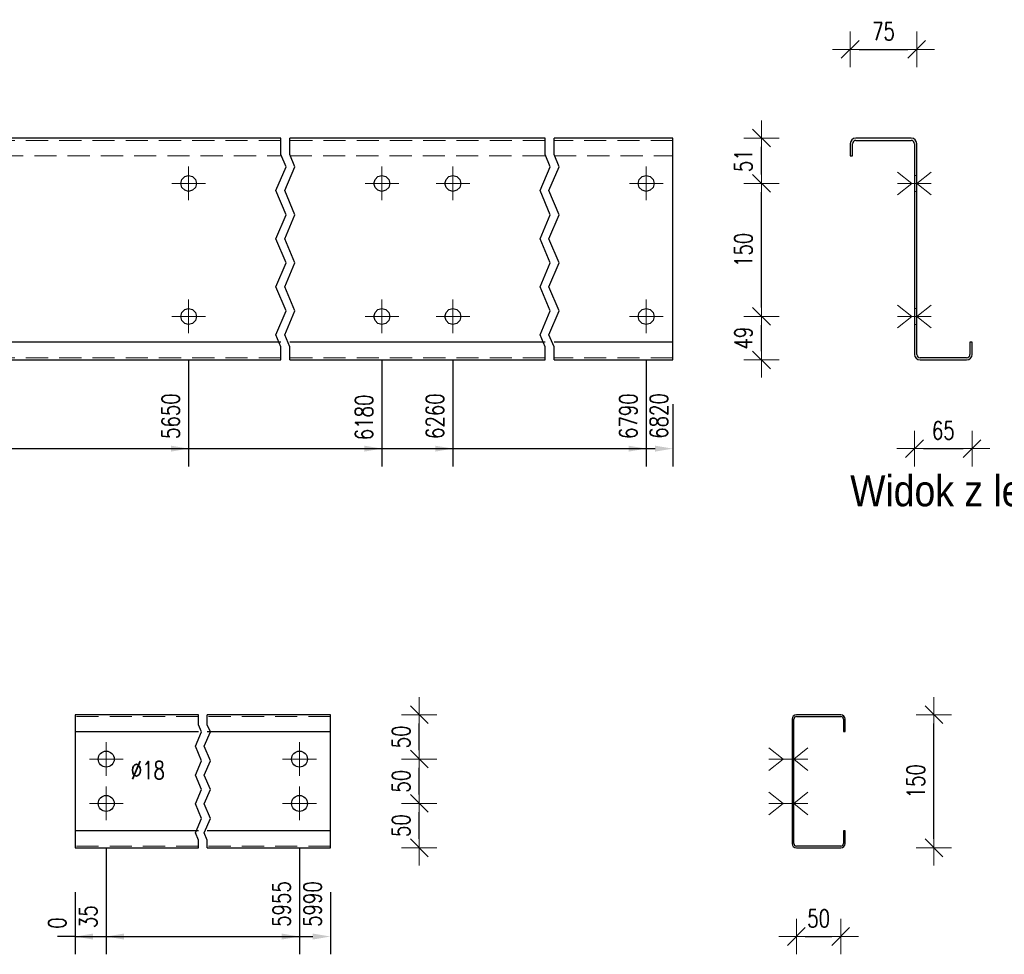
# Model space of a CAD drawing. Header units: millimetres. Extents: x -136 to 717, y 10101 to 10771.
# Tile 31 of 39: x 440 to 551, y 10310 to 10415. Entities that reach past the tile are written whole.
import ezdxf

# ---------------------------------------------------------------- set-up
doc = ezdxf.new("R2010")
doc.units = ezdxf.units.MM
doc.header["$LTSCALE"] = 10
doc.linetypes.add('HIDDEN', pattern=[0.375, 0.25, -0.125])
doc.linetypes.add('MITTE', pattern=[2, 1.25, -0.25, 0.25, -0.25])
doc.layers.get('Defpoints').update_dxf_attribs({"color": 1})
for name, color, linetype, lineweight in [('PS_Bolt', 4, 'Continuous', 13), ('PS_DIM', 4, 'Continuous', 13), ('PS_Hidden', 2, 'HIDDEN', 9), ('PS_Mid', 5, 'MITTE', 15), ('PS_Shape', 161, 'Continuous', 30), ('PS_SOLID', 7, 'Continuous', 30), ('PS_TEXT', 3, 'Continuous', 18)]:
    doc.layers.add(name, color=color, linetype=linetype, lineweight=lineweight)
doc.styles.add('gil', font='txt', dxfattribs={"width": 0.9})
doc.styles.add('simplex', font='simplex.shx', dxfattribs={"width": 0.75})
doc.dimstyles.new('1_10_GŁ_DS1-LS10', dxfattribs={"dimtxt": 2, "dimasz": 2, "dimexe": 2, "dimexo": 5, "dimgap": 1, "dimtad": 1, "dimjust": 4, "dimdec": 0, "dimlfac": 10, "dimtxsty": 'simplex', "dimblk1": 'NONE', "dimsah": 1, "dimcen": 2, "dimclrd": 256, "dimclre": 256, "dimclrt": 3, "dimadec": 1, "dimazin": 0, "dimtfac": 1, "dimtdec": 0, "dimtmove": 2, "dimatfit": 3, "dimfxl": 1, "dimarcsym": 0})
doc.dimstyles.new('1_10_PRZ_DS1-LS10', dxfattribs={"dimtxt": 2, "dimasz": 1, "dimexe": 2, "dimexo": 5, "dimgap": 1, "dimtad": 1, "dimdec": 0, "dimlfac": 10, "dimtxsty": 'simplex', "dimblk": 'dimznak', "dimcen": 2, "dimse1": 1, "dimse2": 1, "dimclrt": 3, "dimadec": 1, "dimazin": 0, "dimtfac": 1, "dimtdec": 0, "dimtix": 1, "dimtmove": 2, "dimatfit": 3, "dimldrblk": 'dim-grot', "dimfxl": 1, "dimarcsym": 0})

# ---------------------------------------------------------------- blocks, each defined once
blk = doc.blocks.new('*D265')
at = {"layer": 'Defpoints', "color": 0, "transparency": 16777216}
for p in [(459.16, 10381.67), (280.36, 10376.77), (459.16, 10366.77)]:
    blk.add_point(p, dxfattribs=at)
at = {"layer": 'PS_DIM', "lineweight": -2, "transparency": 16777216}
for p, q in [((459.16, 10376.67), (459.16, 10364.77)), ((280.36, 10371.77), (280.36, 10364.77)), ((280.36, 10366.77), (457.16, 10366.77))]:
    blk.add_line(p, q, dxfattribs=at)
at = {"layer": 'PS_DIM', "transparency": 16777216}
blk.add_solid([(457.16, 10367.1), (457.16, 10366.43), (459.16, 10366.77)], dxfattribs=at)
at = {"layer": 'PS_DIM', "color": 3, "transparency": 16777216, "insert": (457.14, 10370.43), "char_height": 2, "attachment_point": 5, "rotation": 90, "style": 'simplex'}
blk.add_mtext('5650', dxfattribs=at)
blk = doc.blocks.new('_None')
blk = doc.blocks.new('*D266')
at = {"layer": 'Defpoints', "color": 0, "transparency": 16777216}
for p in [(480.96, 10381.67), (280.36, 10376.77), (480.96, 10366.77)]:
    blk.add_point(p, dxfattribs=at)
at = {"layer": 'PS_DIM', "lineweight": -2, "transparency": 16777216}
for p, q in [((480.96, 10376.67), (480.96, 10364.77)), ((280.36, 10371.77), (280.36, 10364.77)), ((280.36, 10366.77), (478.96, 10366.77))]:
    blk.add_line(p, q, dxfattribs=at)
at = {"layer": 'PS_DIM', "transparency": 16777216}
blk.add_solid([(478.96, 10367.1), (478.96, 10366.43), (480.96, 10366.77)], dxfattribs=at)
at = {"layer": 'PS_DIM', "color": 3, "transparency": 16777216, "insert": (478.94, 10370.29), "char_height": 2, "attachment_point": 5, "rotation": 90, "style": 'simplex'}
blk.add_mtext('6180', dxfattribs=at)
blk = doc.blocks.new('*D267')
at = {"layer": 'Defpoints', "color": 0, "transparency": 16777216}
for p in [(488.96, 10381.67), (280.36, 10376.77), (488.96, 10366.77)]:
    blk.add_point(p, dxfattribs=at)
at = {"layer": 'PS_DIM', "lineweight": -2, "transparency": 16777216}
for p, q in [((488.96, 10376.67), (488.96, 10364.77)), ((280.36, 10371.77), (280.36, 10364.77)), ((280.36, 10366.77), (486.96, 10366.77))]:
    blk.add_line(p, q, dxfattribs=at)
at = {"layer": 'PS_DIM', "transparency": 16777216}
blk.add_solid([(486.96, 10367.1), (486.96, 10366.43), (488.96, 10366.77)], dxfattribs=at)
at = {"layer": 'PS_DIM', "color": 3, "transparency": 16777216, "insert": (486.94, 10370.43), "char_height": 2, "attachment_point": 5, "rotation": 90, "style": 'simplex'}
blk.add_mtext('6260', dxfattribs=at)
blk = doc.blocks.new('*D268')
at = {"layer": 'Defpoints', "color": 0, "transparency": 16777216}
for p in [(510.76, 10381.67), (280.36, 10376.77), (510.76, 10366.77)]:
    blk.add_point(p, dxfattribs=at)
at = {"layer": 'PS_DIM', "lineweight": -2, "transparency": 16777216}
for p, q in [((510.76, 10376.67), (510.76, 10364.77)), ((280.36, 10371.77), (280.36, 10364.77)), ((280.36, 10366.77), (508.76, 10366.77))]:
    blk.add_line(p, q, dxfattribs=at)
at = {"layer": 'PS_DIM', "transparency": 16777216}
blk.add_solid([(508.76, 10367.1), (508.76, 10366.43), (510.76, 10366.77)], dxfattribs=at)
at = {"layer": 'PS_DIM', "color": 3, "transparency": 16777216, "insert": (508.74, 10370.43), "char_height": 2, "attachment_point": 5, "rotation": 90, "style": 'simplex'}
blk.add_mtext('6790', dxfattribs=at)
blk = doc.blocks.new('*D269')
at = {"layer": 'Defpoints', "color": 0, "transparency": 16777216}
for p in [(280.36, 10376.77), (513.76, 10376.77), (513.76, 10366.77)]:
    blk.add_point(p, dxfattribs=at)
at = {"layer": 'PS_DIM', "lineweight": -2, "transparency": 16777216}
for p, q in [((280.36, 10371.77), (280.36, 10364.77)), ((513.76, 10371.77), (513.76, 10364.77)), ((280.36, 10366.77), (511.76, 10366.77))]:
    blk.add_line(p, q, dxfattribs=at)
at = {"layer": 'PS_DIM', "transparency": 16777216}
blk.add_solid([(511.76, 10367.1), (511.76, 10366.43), (513.76, 10366.77)], dxfattribs=at)
at = {"layer": 'PS_DIM', "color": 3, "transparency": 16777216, "insert": (512.19, 10370.45), "char_height": 2, "attachment_point": 5, "rotation": 90, "style": 'simplex'}
blk.add_mtext('6820', dxfattribs=at)
blk = doc.blocks.new('dimznak')
at = {"color": 0}
for points in [[(0, 2), (0, -2)], [(-2, 0), (2, 0)]]:
    blk.add_lwpolyline(points, dxfattribs=at)
at = {"color": 2}
blk.add_lwpolyline([(1, 1), (-1, -1)], dxfattribs=at)
blk = doc.blocks.new('*D270')
at = {"layer": 'Defpoints', "color": 0, "transparency": 16777216}
for p in [(510.76, 10381.67), (523.76, 10381.67), (510.76, 10376.77)]:
    blk.add_point(p, dxfattribs=at)
at = {"layer": 'PS_DIM', "color": 0, "lineweight": -2, "transparency": 16777216}
blk.add_line((523.76, 10377.77), (523.76, 10380.67), dxfattribs=at)
for p, rotation in [((523.76, 10381.67), 90), ((523.76, 10376.77), 270)]:
    blk.add_blockref('dimznak', p, dxfattribs=dict(at, rotation=rotation))
at = {"layer": 'PS_DIM', "color": 3, "transparency": 16777216, "insert": (521.72, 10379.22), "char_height": 2, "attachment_point": 5, "rotation": 90, "style": 'simplex'}
blk.add_mtext('49', dxfattribs=at)
blk = doc.blocks.new('dim-grot')
blk.add_hatch(color=256).paths.add_polyline_path([(0, 0), (-2, 0.5), (-2, -0.5)])
blk.add_lwpolyline([(0, 0), (-2, 0.5), (-2, -0.5), (0, 0)])
blk = doc.blocks.new('*D271')
at = {"layer": 'Defpoints', "color": 0, "transparency": 16777216}
for p in [(510.76, 10396.67), (523.76, 10396.67), (510.76, 10381.67)]:
    blk.add_point(p, dxfattribs=at)
at = {"layer": 'PS_DIM', "color": 0, "lineweight": -2, "transparency": 16777216}
blk.add_line((523.76, 10382.67), (523.76, 10395.67), dxfattribs=at)
for p, rotation in [((523.76, 10396.67), 90), ((523.76, 10381.67), 270)]:
    blk.add_blockref('dimznak', p, dxfattribs=dict(at, rotation=rotation))
at = {"layer": 'PS_DIM', "color": 3, "transparency": 16777216, "insert": (521.72, 10389.17), "char_height": 2, "attachment_point": 5, "rotation": 90, "style": 'simplex'}
blk.add_mtext('150', dxfattribs=at)
blk = doc.blocks.new('*D272')
at = {"layer": 'Defpoints', "color": 0, "transparency": 16777216}
for p in [(510.76, 10401.77), (523.76, 10401.77), (510.76, 10396.67)]:
    blk.add_point(p, dxfattribs=at)
at = {"layer": 'PS_DIM', "color": 0, "lineweight": -2, "transparency": 16777216}
blk.add_line((523.76, 10397.67), (523.76, 10400.77), dxfattribs=at)
for p, rotation in [((523.76, 10401.77), 90), ((523.76, 10396.67), 270)]:
    blk.add_blockref('dimznak', p, dxfattribs=dict(at, rotation=rotation))
at = {"layer": 'PS_DIM', "color": 3, "transparency": 16777216, "insert": (521.72, 10399.22), "char_height": 2, "attachment_point": 5, "rotation": 90, "style": 'simplex'}
blk.add_mtext('51', dxfattribs=at)
blk = doc.blocks.new('*D273')
at = {"layer": 'Defpoints', "color": 0, "transparency": 16777216}
for p in [(541.01, 10377.95), (547.51, 10378.08), (547.51, 10366.77)]:
    blk.add_point(p, dxfattribs=at)
at = {"layer": 'PS_DIM', "color": 0, "lineweight": -2, "transparency": 16777216}
blk.add_line((542.01, 10366.77), (546.51, 10366.77), dxfattribs=at)
at = {"layer": 'PS_DIM', "color": 0, "lineweight": -2, "transparency": 16777216, "rotation": 180}
blk.add_blockref('dimznak', (541.01, 10366.77), dxfattribs=at)
at = {"layer": 'PS_DIM', "color": 0, "lineweight": -2, "transparency": 16777216}
blk.add_blockref('dimznak', (547.51, 10366.77), dxfattribs=at)
at = {"layer": 'PS_DIM', "color": 3, "transparency": 16777216, "insert": (544.26, 10368.81), "char_height": 2, "attachment_point": 5, "style": 'simplex'}
blk.add_mtext('65', dxfattribs=at)
blk = doc.blocks.new('*D274')
at = {"layer": 'Defpoints', "color": 0, "transparency": 16777216}
for p in [(541.26, 10411.77), (533.76, 10400.68), (541.26, 10400.46)]:
    blk.add_point(p, dxfattribs=at)
at = {"layer": 'PS_DIM', "color": 0, "lineweight": -2, "transparency": 16777216}
blk.add_line((534.76, 10411.77), (540.26, 10411.77), dxfattribs=at)
at = {"layer": 'PS_DIM', "color": 0, "lineweight": -2, "transparency": 16777216, "rotation": 180}
blk.add_blockref('dimznak', (533.76, 10411.77), dxfattribs=at)
at = {"layer": 'PS_DIM', "color": 0, "lineweight": -2, "transparency": 16777216}
blk.add_blockref('dimznak', (541.26, 10411.77), dxfattribs=at)
at = {"layer": 'PS_DIM', "color": 3, "transparency": 16777216, "insert": (537.51, 10413.81), "char_height": 2, "attachment_point": 5, "style": 'simplex'}
blk.add_mtext('75', dxfattribs=at)
blk = doc.blocks.new('*D275')
at = {"layer": 'Defpoints', "color": 0, "transparency": 16777216}
for p in [(547.51, 10401.77), (557.51, 10401.77), (547.51, 10376.77)]:
    blk.add_point(p, dxfattribs=at)
at = {"layer": 'PS_DIM', "color": 0, "lineweight": -2, "transparency": 16777216}
blk.add_line((557.51, 10377.77), (557.51, 10400.77), dxfattribs=at)
for p, rotation in [((557.51, 10401.77), 90), ((557.51, 10376.77), 270)]:
    blk.add_blockref('dimznak', p, dxfattribs=dict(at, rotation=rotation))
at = {"layer": 'PS_DIM', "color": 3, "transparency": 16777216, "insert": (555.47, 10389.27), "char_height": 2, "attachment_point": 5, "rotation": 90, "style": 'simplex'}
blk.add_mtext('250', dxfattribs=at)
blk = doc.blocks.new('*D290')
at = {"layer": 'Defpoints', "color": 0, "transparency": 16777216}
for p in [(446.36, 10321.77), (446.36, 10321.77), (446.36, 10311.77)]:
    blk.add_point(p, dxfattribs=at)
at = {"layer": 'PS_DIM', "lineweight": -2, "transparency": 16777216}
for p, q in [((446.36, 10316.77), (446.36, 10309.77)), ((446.36, 10316.77), (446.36, 10309.77)), ((446.36, 10311.77), (444.36, 10311.77)), ((446.36, 10311.77), (446.36, 10311.77)), ((448.36, 10311.77), (450.36, 10311.77))]:
    blk.add_line(p, q, dxfattribs=at)
at = {"layer": 'PS_DIM', "transparency": 16777216}
blk.add_solid([(448.36, 10312.1), (448.36, 10311.43), (446.36, 10311.77)], dxfattribs=at)
at = {"layer": 'PS_DIM', "color": 3, "transparency": 16777216, "insert": (444.34, 10313.29), "char_height": 2, "attachment_point": 5, "rotation": 90, "style": 'simplex'}
blk.add_mtext('0', dxfattribs=at)
blk = doc.blocks.new('*D291')
at = {"layer": 'Defpoints', "color": 0, "transparency": 16777216}
for p in [(449.86, 10326.77), (446.36, 10321.77), (449.86, 10311.77)]:
    blk.add_point(p, dxfattribs=at)
at = {"layer": 'PS_DIM', "lineweight": -2, "transparency": 16777216}
for p, q in [((449.86, 10321.77), (449.86, 10309.77)), ((446.36, 10316.77), (446.36, 10309.77)), ((446.36, 10311.77), (444.36, 10311.77)), ((446.36, 10311.77), (449.86, 10311.77)), ((451.86, 10311.77), (453.86, 10311.77))]:
    blk.add_line(p, q, dxfattribs=at)
at = {"layer": 'PS_DIM', "transparency": 16777216}
blk.add_solid([(451.86, 10312.1), (451.86, 10311.43), (449.86, 10311.77)], dxfattribs=at)
at = {"layer": 'PS_DIM', "color": 3, "transparency": 16777216, "insert": (447.84, 10314), "char_height": 2, "attachment_point": 5, "rotation": 90, "style": 'simplex'}
blk.add_mtext('35', dxfattribs=at)
blk = doc.blocks.new('*D292')
at = {"layer": 'Defpoints', "color": 0, "transparency": 16777216}
for p in [(471.66, 10326.77), (446.36, 10321.77), (471.66, 10311.77)]:
    blk.add_point(p, dxfattribs=at)
at = {"layer": 'PS_DIM', "lineweight": -2, "transparency": 16777216}
for p, q in [((471.66, 10321.77), (471.66, 10309.77)), ((446.36, 10316.77), (446.36, 10309.77)), ((446.36, 10311.77), (469.66, 10311.77))]:
    blk.add_line(p, q, dxfattribs=at)
at = {"layer": 'PS_DIM', "transparency": 16777216}
blk.add_solid([(469.66, 10312.1), (469.66, 10311.43), (471.66, 10311.77)], dxfattribs=at)
at = {"layer": 'PS_DIM', "color": 3, "transparency": 16777216, "insert": (469.64, 10315.43), "char_height": 2, "attachment_point": 5, "rotation": 90, "style": 'simplex'}
blk.add_mtext('5955', dxfattribs=at)
blk = doc.blocks.new('*D293')
at = {"layer": 'Defpoints', "color": 0, "transparency": 16777216}
for p in [(446.36, 10321.77), (475.16, 10321.77), (475.16, 10311.77)]:
    blk.add_point(p, dxfattribs=at)
at = {"layer": 'PS_DIM', "lineweight": -2, "transparency": 16777216}
for p, q in [((446.36, 10316.77), (446.36, 10309.77)), ((475.16, 10316.77), (475.16, 10309.77)), ((446.36, 10311.77), (473.16, 10311.77))]:
    blk.add_line(p, q, dxfattribs=at)
at = {"layer": 'PS_DIM', "transparency": 16777216}
blk.add_solid([(473.16, 10312.1), (473.16, 10311.43), (475.16, 10311.77)], dxfattribs=at)
at = {"layer": 'PS_DIM', "color": 3, "transparency": 16777216, "insert": (473.14, 10315.43), "char_height": 2, "attachment_point": 5, "rotation": 90, "style": 'simplex'}
blk.add_mtext('5990', dxfattribs=at)
blk = doc.blocks.new('*D294')
at = {"layer": 'Defpoints', "color": 0, "transparency": 16777216}
for p in [(471.66, 10326.77), (485.16, 10326.77), (471.66, 10321.77)]:
    blk.add_point(p, dxfattribs=at)
at = {"layer": 'PS_DIM', "color": 0, "lineweight": -2, "transparency": 16777216}
blk.add_line((485.16, 10322.77), (485.16, 10325.77), dxfattribs=at)
for p, rotation in [((485.16, 10326.77), 90), ((485.16, 10321.77), 270)]:
    blk.add_blockref('dimznak', p, dxfattribs=dict(at, rotation=rotation))
at = {"layer": 'PS_DIM', "color": 3, "transparency": 16777216, "insert": (483.12, 10324.27), "char_height": 2, "attachment_point": 5, "rotation": 90, "style": 'simplex'}
blk.add_mtext('50', dxfattribs=at)
blk = doc.blocks.new('*D295')
at = {"layer": 'Defpoints', "color": 0, "transparency": 16777216}
for p in [(471.66, 10331.77), (485.16, 10331.77), (471.66, 10326.77)]:
    blk.add_point(p, dxfattribs=at)
at = {"layer": 'PS_DIM', "color": 0, "lineweight": -2, "transparency": 16777216}
blk.add_line((485.16, 10327.77), (485.16, 10330.77), dxfattribs=at)
for p, rotation in [((485.16, 10331.77), 90), ((485.16, 10326.77), 270)]:
    blk.add_blockref('dimznak', p, dxfattribs=dict(at, rotation=rotation))
at = {"layer": 'PS_DIM', "color": 3, "transparency": 16777216, "insert": (483.12, 10329.27), "char_height": 2, "attachment_point": 5, "rotation": 90, "style": 'simplex'}
blk.add_mtext('50', dxfattribs=at)
blk = doc.blocks.new('*D296')
at = {"layer": 'Defpoints', "color": 0, "transparency": 16777216}
for p in [(471.66, 10336.77), (485.16, 10336.77), (471.66, 10331.77)]:
    blk.add_point(p, dxfattribs=at)
at = {"layer": 'PS_DIM', "color": 0, "lineweight": -2, "transparency": 16777216}
blk.add_line((485.16, 10332.77), (485.16, 10335.77), dxfattribs=at)
for p, rotation in [((485.16, 10336.77), 90), ((485.16, 10331.77), 270)]:
    blk.add_blockref('dimznak', p, dxfattribs=dict(at, rotation=rotation))
at = {"layer": 'PS_DIM', "color": 3, "transparency": 16777216, "insert": (483.12, 10334.27), "char_height": 2, "attachment_point": 5, "rotation": 90, "style": 'simplex'}
blk.add_mtext('50', dxfattribs=at)
blk = doc.blocks.new('*D297')
at = {"layer": 'Defpoints', "color": 0, "transparency": 16777216}
for p in [(527.7, 10321.77), (532.7, 10321.77), (532.7, 10311.77)]:
    blk.add_point(p, dxfattribs=at)
at = {"layer": 'PS_DIM', "color": 0, "lineweight": -2, "transparency": 16777216}
blk.add_line((528.7, 10311.77), (531.7, 10311.77), dxfattribs=at)
at = {"layer": 'PS_DIM', "color": 0, "lineweight": -2, "transparency": 16777216, "rotation": 180}
blk.add_blockref('dimznak', (527.7, 10311.77), dxfattribs=at)
at = {"layer": 'PS_DIM', "color": 0, "lineweight": -2, "transparency": 16777216}
blk.add_blockref('dimznak', (532.7, 10311.77), dxfattribs=at)
at = {"layer": 'PS_DIM', "color": 3, "transparency": 16777216, "insert": (530.2, 10313.81), "char_height": 2, "attachment_point": 5, "style": 'simplex'}
blk.add_mtext('50', dxfattribs=at)
blk = doc.blocks.new('*D298')
at = {"layer": 'Defpoints', "color": 0, "transparency": 16777216}
for p in [(533.2, 10336.77), (543.2, 10336.77), (533.2, 10321.77)]:
    blk.add_point(p, dxfattribs=at)
at = {"layer": 'PS_DIM', "color": 0, "lineweight": -2, "transparency": 16777216}
blk.add_line((543.2, 10322.77), (543.2, 10335.77), dxfattribs=at)
for p, rotation in [((543.2, 10336.77), 90), ((543.2, 10321.77), 270)]:
    blk.add_blockref('dimznak', p, dxfattribs=dict(at, rotation=rotation))
at = {"layer": 'PS_DIM', "color": 3, "transparency": 16777216, "insert": (541.16, 10329.27), "char_height": 2, "attachment_point": 5, "rotation": 90, "style": 'simplex'}
blk.add_mtext('150', dxfattribs=at)
blk = doc.blocks.new('*X587')
at = {"color": 1}
for p, q in [((469.56, 10399.91), (469.56, 10401.77)), ((470.56, 10399.91), (470.56, 10401.77)), ((499.36, 10399.91), (499.36, 10401.77)), ((500.36, 10399.91), (500.36, 10401.77)), ((470.14, 10398.55), (469.56, 10399.91)), ((471.14, 10398.55), (470.56, 10399.91)), ((499.94, 10398.55), (499.36, 10399.91)), ((500.94, 10398.55), (500.36, 10399.91)), ((468.99, 10395.85), (470.14, 10398.55)), ((469.99, 10395.85), (471.14, 10398.55)), ((498.79, 10395.85), (499.94, 10398.55)), ((499.79, 10395.85), (500.94, 10398.55)), ((470.14, 10393.14), (468.99, 10395.85)), ((471.14, 10393.14), (469.99, 10395.85)), ((499.94, 10393.14), (498.79, 10395.85)), ((500.94, 10393.14), (499.79, 10395.85)), ((468.99, 10390.43), (470.14, 10393.14)), ((469.99, 10390.43), (471.14, 10393.14)), ((498.79, 10390.43), (499.94, 10393.14)), ((499.79, 10390.43), (500.94, 10393.14)), ((470.14, 10387.72), (468.99, 10390.43)), ((471.14, 10387.72), (469.99, 10390.43)), ((499.94, 10387.72), (498.79, 10390.43)), ((500.94, 10387.72), (499.79, 10390.43)), ((468.99, 10385.01), (470.14, 10387.72)), ((469.99, 10385.01), (471.14, 10387.72)), ((498.79, 10385.01), (499.94, 10387.72)), ((499.79, 10385.01), (500.94, 10387.72)), ((470.14, 10382.3), (468.99, 10385.01)), ((471.14, 10382.3), (469.99, 10385.01)), ((499.94, 10382.3), (498.79, 10385.01)), ((500.94, 10382.3), (499.79, 10385.01)), ((468.99, 10379.59), (470.14, 10382.3)), ((469.99, 10379.59), (471.14, 10382.3)), ((498.79, 10379.59), (499.94, 10382.3)), ((499.79, 10379.59), (500.94, 10382.3)), ((469.56, 10378.24), (468.99, 10379.59)), ((470.56, 10378.24), (469.99, 10379.59)), ((499.36, 10378.24), (498.79, 10379.59)), ((500.36, 10378.24), (499.79, 10379.59)), ((469.56, 10376.77), (469.56, 10378.24)), ((470.56, 10376.77), (470.56, 10378.24)), ((499.36, 10376.77), (499.36, 10378.24)), ((500.36, 10376.77), (500.36, 10378.24))]:
    blk.add_line(p, q, dxfattribs=at)
at = {"layer": 'PS_Hidden', "color": 2, "linetype": 'HIDDEN'}
for p, q in [((469.56, 10401.52), (411.76, 10401.52)), ((499.36, 10401.52), (470.56, 10401.52)), ((513.76, 10401.52), (500.36, 10401.52)), ((411.76, 10399.77), (469.56, 10399.77)), ((470.56, 10399.77), (499.36, 10399.77)), ((500.36, 10399.77), (513.76, 10399.77)), ((469.56, 10377.02), (411.76, 10377.02)), ((499.36, 10377.02), (470.56, 10377.02)), ((513.76, 10377.02), (500.36, 10377.02))]:
    blk.add_line(p, q, dxfattribs=at)
at = {"layer": 'PS_Mid', "color": 5, "linetype": 'MITTE'}
for p, q in [((459.16, 10398.57), (459.16, 10394.77)), ((480.96, 10398.57), (480.96, 10394.77)), ((488.96, 10398.57), (488.96, 10394.77)), ((510.76, 10398.57), (510.76, 10394.77)), ((461.06, 10396.67), (457.26, 10396.67)), ((482.86, 10396.67), (479.06, 10396.67)), ((490.86, 10396.67), (487.06, 10396.67)), ((512.66, 10396.67), (508.86, 10396.67)), ((459.16, 10383.57), (459.16, 10379.77)), ((480.96, 10383.57), (480.96, 10379.77)), ((488.96, 10383.57), (488.96, 10379.77)), ((510.76, 10383.57), (510.76, 10379.77)), ((461.06, 10381.67), (457.26, 10381.67)), ((482.86, 10381.67), (479.06, 10381.67)), ((490.86, 10381.67), (487.06, 10381.67)), ((512.66, 10381.67), (508.86, 10381.67))]:
    blk.add_line(p, q, dxfattribs=at)
at = {"layer": 'PS_SOLID', "color": 7, "linetype": 'Continuous'}
for p, q in [((459.16, 10401.77), (422.16, 10401.77)), ((469.56, 10401.77), (459.16, 10401.77)), ((480.96, 10401.77), (470.56, 10401.77)), ((488.96, 10401.77), (480.96, 10401.77)), ((499.36, 10401.77), (488.96, 10401.77)), ((510.76, 10401.77), (500.36, 10401.77)), ((513.76, 10401.77), (510.76, 10401.77)), ((513.76, 10378.77), (513.76, 10401.77)), ((458.38, 10397.12), (458.71, 10397.45)), ((458.71, 10397.45), (459.16, 10397.57)), ((459.16, 10397.57), (459.61, 10397.45)), ((459.61, 10397.45), (459.94, 10397.12)), ((480.18, 10397.12), (480.51, 10397.45)), ((480.51, 10397.45), (480.96, 10397.57)), ((480.96, 10397.57), (481.41, 10397.45)), ((481.41, 10397.45), (481.74, 10397.12)), ((488.18, 10397.12), (488.51, 10397.45)), ((488.51, 10397.45), (488.96, 10397.57)), ((488.96, 10397.57), (489.41, 10397.45)), ((489.41, 10397.45), (489.74, 10397.12)), ((509.98, 10397.12), (510.31, 10397.45)), ((510.31, 10397.45), (510.76, 10397.57)), ((510.76, 10397.57), (511.21, 10397.45)), ((511.21, 10397.45), (511.54, 10397.12)), ((458.26, 10396.67), (458.38, 10397.12)), ((458.38, 10396.22), (458.26, 10396.67)), ((458.71, 10395.89), (458.38, 10396.22)), ((459.94, 10396.22), (459.61, 10395.89)), ((459.94, 10397.12), (460.06, 10396.67)), ((460.06, 10396.67), (459.94, 10396.22)), ((480.06, 10396.67), (480.18, 10397.12)), ((480.18, 10396.22), (480.06, 10396.67)), ((480.51, 10395.89), (480.18, 10396.22)), ((481.74, 10396.22), (481.41, 10395.89)), ((481.74, 10397.12), (481.86, 10396.67)), ((481.86, 10396.67), (481.74, 10396.22)), ((488.06, 10396.67), (488.18, 10397.12)), ((488.18, 10396.22), (488.06, 10396.67)), ((488.51, 10395.89), (488.18, 10396.22)), ((489.74, 10396.22), (489.41, 10395.89)), ((489.74, 10397.12), (489.86, 10396.67)), ((489.86, 10396.67), (489.74, 10396.22)), ((509.86, 10396.67), (509.98, 10397.12)), ((509.98, 10396.22), (509.86, 10396.67)), ((510.31, 10395.89), (509.98, 10396.22)), ((511.54, 10396.22), (511.21, 10395.89)), ((511.54, 10397.12), (511.66, 10396.67)), ((511.66, 10396.67), (511.54, 10396.22)), ((459.16, 10395.77), (458.71, 10395.89)), ((459.61, 10395.89), (459.16, 10395.77)), ((480.96, 10395.77), (480.51, 10395.89)), ((481.41, 10395.89), (480.96, 10395.77)), ((488.96, 10395.77), (488.51, 10395.89)), ((489.41, 10395.89), (488.96, 10395.77)), ((510.76, 10395.77), (510.31, 10395.89)), ((511.21, 10395.89), (510.76, 10395.77)), ((458.26, 10381.67), (458.38, 10382.12)), ((458.38, 10382.12), (458.71, 10382.45)), ((458.71, 10382.45), (459.16, 10382.57)), ((459.16, 10382.57), (459.61, 10382.45)), ((459.61, 10382.45), (459.94, 10382.12)), ((459.94, 10382.12), (460.06, 10381.67)), ((480.06, 10381.67), (480.18, 10382.12)), ((480.18, 10382.12), (480.51, 10382.45)), ((480.51, 10382.45), (480.96, 10382.57)), ((480.96, 10382.57), (481.41, 10382.45)), ((481.41, 10382.45), (481.74, 10382.12)), ((481.74, 10382.12), (481.86, 10381.67)), ((488.06, 10381.67), (488.18, 10382.12)), ((488.18, 10382.12), (488.51, 10382.45)), ((488.51, 10382.45), (488.96, 10382.57)), ((488.96, 10382.57), (489.41, 10382.45)), ((489.41, 10382.45), (489.74, 10382.12)), ((489.74, 10382.12), (489.86, 10381.67)), ((509.86, 10381.67), (509.98, 10382.12)), ((509.98, 10382.12), (510.31, 10382.45)), ((510.31, 10382.45), (510.76, 10382.57)), ((510.76, 10382.57), (511.21, 10382.45)), ((511.21, 10382.45), (511.54, 10382.12)), ((511.54, 10382.12), (511.66, 10381.67)), ((458.38, 10381.22), (458.26, 10381.67)), ((458.71, 10380.89), (458.38, 10381.22)), ((459.16, 10380.77), (458.71, 10380.89)), ((459.61, 10380.89), (459.16, 10380.77)), ((459.94, 10381.22), (459.61, 10380.89)), ((460.06, 10381.67), (459.94, 10381.22)), ((480.18, 10381.22), (480.06, 10381.67)), ((480.51, 10380.89), (480.18, 10381.22)), ((480.96, 10380.77), (480.51, 10380.89)), ((481.41, 10380.89), (480.96, 10380.77)), ((481.74, 10381.22), (481.41, 10380.89)), ((481.86, 10381.67), (481.74, 10381.22)), ((488.18, 10381.22), (488.06, 10381.67)), ((488.51, 10380.89), (488.18, 10381.22)), ((488.96, 10380.77), (488.51, 10380.89)), ((489.41, 10380.89), (488.96, 10380.77)), ((489.74, 10381.22), (489.41, 10380.89)), ((489.86, 10381.67), (489.74, 10381.22)), ((509.98, 10381.22), (509.86, 10381.67)), ((510.31, 10380.89), (509.98, 10381.22)), ((510.76, 10380.77), (510.31, 10380.89)), ((511.21, 10380.89), (510.76, 10380.77)), ((511.54, 10381.22), (511.21, 10380.89)), ((511.66, 10381.67), (511.54, 10381.22)), ((469.56, 10378.77), (411.76, 10378.77)), ((499.36, 10378.77), (470.56, 10378.77)), ((513.76, 10378.77), (500.36, 10378.77)), ((513.76, 10376.77), (513.76, 10378.77)), ((411.76, 10376.77), (469.56, 10376.77)), ((470.56, 10376.77), (499.36, 10376.77)), ((500.36, 10376.77), (513.76, 10376.77))]:
    blk.add_line(p, q, dxfattribs=at)
blk = doc.blocks.new('*X588')
at = {"color": 3, "linetype": 'Continuous'}
blk.add_line((459.16, 10381.67), (459.16, 10381.67), dxfattribs=at)
blk.add_line((459.16, 10381.67), (459.16, 10381.67), dxfattribs=at)
blk.add_line((459.16, 10381.67), (459.16, 10381.67), dxfattribs=at)
blk.add_line((459.16, 10381.67), (459.16, 10381.67), dxfattribs=at)
blk.add_line((459.16, 10381.67), (459.16, 10381.67), dxfattribs=at)
blk = doc.blocks.new('*X589')
at = {"color": 3, "linetype": 'Continuous'}
blk.add_line((459.16, 10396.67), (459.16, 10396.67), dxfattribs=at)
blk.add_line((459.16, 10396.67), (459.16, 10396.67), dxfattribs=at)
blk.add_line((459.16, 10396.67), (459.16, 10396.67), dxfattribs=at)
blk.add_line((459.16, 10396.67), (459.16, 10396.67), dxfattribs=at)
blk.add_line((459.16, 10396.67), (459.16, 10396.67), dxfattribs=at)
blk = doc.blocks.new('*X591')
at = {"color": 3, "linetype": 'Continuous'}
blk.add_line((510.76, 10381.67), (510.76, 10381.67), dxfattribs=at)
blk.add_line((510.76, 10381.67), (510.76, 10381.67), dxfattribs=at)
blk.add_line((510.76, 10381.67), (510.76, 10381.67), dxfattribs=at)
blk.add_line((510.76, 10381.67), (510.76, 10381.67), dxfattribs=at)
blk.add_line((510.76, 10381.67), (510.76, 10381.67), dxfattribs=at)
blk = doc.blocks.new('*X592')
at = {"color": 3, "linetype": 'Continuous'}
blk.add_line((510.76, 10396.67), (510.76, 10396.67), dxfattribs=at)
blk.add_line((510.76, 10396.67), (510.76, 10396.67), dxfattribs=at)
blk.add_line((510.76, 10396.67), (510.76, 10396.67), dxfattribs=at)
blk.add_line((510.76, 10396.67), (510.76, 10396.67), dxfattribs=at)
blk.add_line((510.76, 10396.67), (510.76, 10396.67), dxfattribs=at)
blk = doc.blocks.new('*X594')
at = {"color": 3, "linetype": 'Continuous'}
for p, q in [((539.11, 10382.95), (540.71, 10381.67)), ((542.89, 10382.95), (541.29, 10381.67)), ((540.71, 10381.67), (539.11, 10380.39)), ((542.89, 10381.67), (539.11, 10381.67)), ((541.29, 10381.67), (542.89, 10380.39))]:
    blk.add_line(p, q, dxfattribs=at)
blk = doc.blocks.new('*X595')
at = {"color": 3, "linetype": 'Continuous'}
for p, q in [((539.11, 10382.95), (540.71, 10381.67)), ((542.89, 10382.95), (541.29, 10381.67)), ((540.71, 10381.67), (539.11, 10380.39)), ((542.89, 10381.67), (539.11, 10381.67)), ((541.29, 10381.67), (542.89, 10380.39))]:
    blk.add_line(p, q, dxfattribs=at)
blk = doc.blocks.new('*X596')
at = {"color": 3, "linetype": 'Continuous'}
for p, q in [((539.11, 10397.95), (540.71, 10396.67)), ((542.89, 10397.95), (541.29, 10396.67)), ((540.71, 10396.67), (539.11, 10395.39)), ((542.89, 10396.67), (539.11, 10396.67)), ((541.29, 10396.67), (542.89, 10395.39))]:
    blk.add_line(p, q, dxfattribs=at)
blk = doc.blocks.new('*X597')
at = {"layer": 'PS_Hidden', "color": 2, "linetype": 'HIDDEN'}
for p, q in [((541.26, 10397.57), (541.01, 10397.57)), ((541.01, 10395.77), (541.26, 10395.77)), ((541.26, 10382.57), (541.01, 10382.57)), ((541.01, 10380.77), (541.26, 10380.77))]:
    blk.add_line(p, q, dxfattribs=at)
at = {"layer": 'PS_SOLID', "color": 7, "linetype": 'Continuous'}
for p, q in [((540.64, 10401.77), (534.39, 10401.77)), ((533.76, 10401.14), (533.76, 10399.77)), ((534.01, 10399.77), (534.01, 10401.14)), ((534.39, 10401.52), (540.64, 10401.52)), ((541.01, 10401.14), (541.01, 10377.39)), ((541.26, 10396.67), (541.26, 10401.14)), ((533.76, 10399.77), (534.01, 10399.77)), ((541.26, 10381.67), (541.26, 10396.67)), ((541.26, 10377.39), (541.26, 10381.67)), ((547.51, 10378.77), (547.26, 10378.77)), ((547.26, 10378.77), (547.26, 10377.39)), ((547.51, 10377.39), (547.51, 10378.77)), ((546.89, 10377.02), (541.64, 10377.02)), ((541.64, 10376.77), (546.89, 10376.77))]:
    blk.add_line(p, q, dxfattribs=at)
at = {"layer": 'PS_SOLID'}
for centre, radius, start, end in [((534.39, 10401.14), 0.625, 90, 180), ((540.64, 10401.14), 0.625, 360, 90), ((534.39, 10401.14), 0.375, 90, 180), ((540.64, 10401.14), 0.375, 360, 90), ((541.64, 10377.39), 0.625, 180, 270), ((541.64, 10377.39), 0.375, 180, 270), ((546.89, 10377.39), 0.375, 270, 0), ((546.89, 10377.39), 0.625, 270, 0)]:
    blk.add_arc(centre, radius, start, end, dxfattribs=at)
blk = doc.blocks.new('*X598')
at = {"color": 3, "linetype": 'Continuous'}
for p, q in [((539.11, 10382.95), (540.71, 10381.67)), ((542.89, 10382.95), (541.29, 10381.67)), ((540.71, 10381.67), (539.11, 10380.39)), ((542.89, 10381.67), (539.11, 10381.67)), ((541.29, 10381.67), (542.89, 10380.39))]:
    blk.add_line(p, q, dxfattribs=at)
blk = doc.blocks.new('*X599')
at = {"color": 3, "linetype": 'Continuous'}
for p, q in [((539.11, 10397.95), (540.71, 10396.67)), ((542.89, 10397.95), (541.29, 10396.67)), ((540.71, 10396.67), (539.11, 10395.39)), ((542.89, 10396.67), (539.11, 10396.67)), ((541.29, 10396.67), (542.89, 10395.39))]:
    blk.add_line(p, q, dxfattribs=at)
blk = doc.blocks.new('*X600')
at = {"color": 3, "linetype": 'Continuous'}
for p, q in [((539.11, 10397.95), (540.71, 10396.67)), ((542.89, 10397.95), (541.29, 10396.67)), ((540.71, 10396.67), (539.11, 10395.39)), ((542.89, 10396.67), (539.11, 10396.67)), ((541.29, 10396.67), (542.89, 10395.39))]:
    blk.add_line(p, q, dxfattribs=at)
blk = doc.blocks.new('*X601')
at = {"color": 3, "linetype": 'Continuous'}
for p, q in [((539.11, 10382.95), (540.71, 10381.67)), ((542.89, 10382.95), (541.29, 10381.67)), ((540.71, 10381.67), (539.11, 10380.39)), ((542.89, 10381.67), (539.11, 10381.67)), ((541.29, 10381.67), (542.89, 10380.39))]:
    blk.add_line(p, q, dxfattribs=at)
blk = doc.blocks.new('*X602')
at = {"color": 3, "linetype": 'Continuous'}
for p, q in [((539.11, 10397.95), (540.71, 10396.67)), ((542.89, 10397.95), (541.29, 10396.67)), ((540.71, 10396.67), (539.11, 10395.39)), ((542.89, 10396.67), (539.11, 10396.67)), ((541.29, 10396.67), (542.89, 10395.39))]:
    blk.add_line(p, q, dxfattribs=at)
blk = doc.blocks.new('*X603')
at = {"color": 3, "style": 'gil', "width": 0.9}
blk.add_text('Widok z lewej', height=3.5, dxfattribs=at).set_placement((533.76, 10360.27))
blk = doc.blocks.new('*X620')
at = {"color": 1}
for p, q in [((460.26, 10335.65), (460.26, 10336.77)), ((461.26, 10335.65), (461.26, 10336.77)), ((460.61, 10334.84), (460.26, 10335.65)), ((461.61, 10334.84), (461.26, 10335.65)), ((459.92, 10333.21), (460.61, 10334.84)), ((460.92, 10333.21), (461.61, 10334.84)), ((460.61, 10331.59), (459.92, 10333.21)), ((461.61, 10331.59), (460.92, 10333.21)), ((459.92, 10329.96), (460.61, 10331.59)), ((460.92, 10329.96), (461.61, 10331.59)), ((460.61, 10328.34), (459.92, 10329.96)), ((461.61, 10328.34), (460.92, 10329.96)), ((459.92, 10326.71), (460.61, 10328.34)), ((460.92, 10326.71), (461.61, 10328.34)), ((460.61, 10325.09), (459.92, 10326.71)), ((461.61, 10325.09), (460.92, 10326.71)), ((459.92, 10323.46), (460.61, 10325.09)), ((460.92, 10323.46), (461.61, 10325.09)), ((460.26, 10322.65), (459.92, 10323.46)), ((461.26, 10322.65), (460.92, 10323.46)), ((460.26, 10321.77), (460.26, 10322.65)), ((461.26, 10321.77), (461.26, 10322.65))]:
    blk.add_line(p, q, dxfattribs=at)
at = {"layer": 'PS_Hidden', "color": 2, "linetype": 'HIDDEN'}
for p, q in [((460.26, 10336.57), (446.36, 10336.57)), ((475.16, 10336.57), (461.26, 10336.57)), ((460.26, 10321.97), (446.36, 10321.97)), ((475.16, 10321.97), (461.26, 10321.97))]:
    blk.add_line(p, q, dxfattribs=at)
at = {"layer": 'PS_Mid', "color": 5, "linetype": 'MITTE'}
for p, q in [((449.86, 10333.67), (449.86, 10329.87)), ((471.66, 10333.67), (471.66, 10329.87)), ((451.76, 10331.77), (447.96, 10331.77)), ((473.56, 10331.77), (469.76, 10331.77)), ((449.86, 10328.67), (449.86, 10324.87)), ((471.66, 10328.67), (471.66, 10324.87)), ((451.76, 10326.77), (447.96, 10326.77)), ((473.56, 10326.77), (469.76, 10326.77))]:
    blk.add_line(p, q, dxfattribs=at)
at = {"layer": 'PS_SOLID', "color": 7, "linetype": 'Continuous'}
for p, q in [((460.26, 10336.77), (446.36, 10336.77)), ((446.36, 10336.77), (446.36, 10334.87)), ((475.16, 10336.77), (461.26, 10336.77)), ((475.16, 10334.87), (475.16, 10336.77)), ((446.36, 10334.87), (460.26, 10334.87)), ((446.36, 10334.87), (446.36, 10323.67)), ((461.26, 10334.87), (475.16, 10334.87)), ((475.16, 10323.67), (475.16, 10334.87)), ((460.26, 10323.67), (446.36, 10323.67)), ((446.36, 10323.67), (446.36, 10321.77)), ((475.16, 10323.67), (461.26, 10323.67)), ((475.16, 10321.77), (475.16, 10323.67)), ((446.36, 10321.77), (460.26, 10321.77)), ((461.26, 10321.77), (475.16, 10321.77))]:
    blk.add_line(p, q, dxfattribs=at)
at = {"layer": 'PS_SOLID', "color": 7}
for centre in [(449.86, 10331.77), (471.66, 10331.77), (449.86, 10326.77), (471.66, 10326.77)]:
    blk.add_circle(centre, 0.9, dxfattribs=at)
blk = doc.blocks.new('*X621')
at = {"color": 3, "linetype": 'Continuous'}
blk.add_line((449.86, 10331.77), (449.86, 10331.77), dxfattribs=at)
blk.add_line((449.86, 10331.77), (449.86, 10331.77), dxfattribs=at)
blk.add_line((449.86, 10331.77), (449.86, 10331.77), dxfattribs=at)
blk.add_line((449.86, 10331.77), (449.86, 10331.77), dxfattribs=at)
blk.add_line((449.86, 10331.77), (449.86, 10331.77), dxfattribs=at)
blk = doc.blocks.new('*X622')
at = {"color": 3, "linetype": 'Continuous'}
blk.add_line((449.86, 10326.77), (449.86, 10326.77), dxfattribs=at)
blk.add_line((449.86, 10326.77), (449.86, 10326.77), dxfattribs=at)
blk.add_line((449.86, 10326.77), (449.86, 10326.77), dxfattribs=at)
blk.add_line((449.86, 10326.77), (449.86, 10326.77), dxfattribs=at)
blk.add_line((449.86, 10326.77), (449.86, 10326.77), dxfattribs=at)
blk = doc.blocks.new('*X623')
at = {"color": 3, "linetype": 'Continuous'}
blk.add_line((471.66, 10326.77), (471.66, 10326.77), dxfattribs=at)
blk.add_line((471.66, 10326.77), (471.66, 10326.77), dxfattribs=at)
blk.add_line((471.66, 10326.77), (471.66, 10326.77), dxfattribs=at)
blk.add_line((471.66, 10326.77), (471.66, 10326.77), dxfattribs=at)
blk.add_line((471.66, 10326.77), (471.66, 10326.77), dxfattribs=at)
blk = doc.blocks.new('*X624')
at = {"color": 3, "linetype": 'Continuous'}
blk.add_line((471.66, 10331.77), (471.66, 10331.77), dxfattribs=at)
blk.add_line((471.66, 10331.77), (471.66, 10331.77), dxfattribs=at)
blk.add_line((471.66, 10331.77), (471.66, 10331.77), dxfattribs=at)
blk.add_line((471.66, 10331.77), (471.66, 10331.77), dxfattribs=at)
blk.add_line((471.66, 10331.77), (471.66, 10331.77), dxfattribs=at)
blk = doc.blocks.new('*X626')
at = {"layer": 'PS_Hidden', "color": 2, "linetype": 'HIDDEN'}
for p, q in [((527.4, 10332.67), (527.2, 10332.67)), ((527.2, 10330.87), (527.4, 10330.87)), ((527.4, 10327.67), (527.2, 10327.67)), ((527.2, 10325.87), (527.4, 10325.87))]:
    blk.add_line(p, q, dxfattribs=at)
at = {"layer": 'PS_SOLID', "color": 7, "linetype": 'Continuous'}
for p, q in [((527.2, 10336.27), (527.2, 10322.27)), ((527.4, 10331.77), (527.4, 10336.27)), ((532.7, 10336.77), (527.7, 10336.77)), ((527.7, 10336.57), (532.7, 10336.57)), ((533, 10336.27), (533, 10334.87)), ((533.2, 10334.87), (533.2, 10336.27)), ((533, 10334.87), (533.2, 10334.87)), ((527.4, 10326.77), (527.4, 10331.77)), ((527.4, 10322.27), (527.4, 10326.77)), ((533.2, 10323.67), (533, 10323.67)), ((533, 10323.67), (533, 10322.27)), ((533.2, 10322.27), (533.2, 10323.67)), ((532.7, 10321.97), (527.7, 10321.97)), ((527.7, 10321.77), (532.7, 10321.77))]:
    blk.add_line(p, q, dxfattribs=at)
at = {"layer": 'PS_SOLID'}
for centre, radius, start, end in [((527.7, 10336.27), 0.5, 90, 180), ((527.7, 10336.27), 0.3, 90, 180), ((532.7, 10336.27), 0.5, 360, 90), ((532.7, 10336.27), 0.3, 360, 90), ((527.7, 10322.27), 0.5, 180, 270), ((527.7, 10322.27), 0.3, 180, 270), ((532.7, 10322.27), 0.5, 270, 0), ((532.7, 10322.27), 0.3, 270, 0)]:
    blk.add_arc(centre, radius, start, end, dxfattribs=at)
blk = doc.blocks.new('*X627')
at = {"color": 3, "linetype": 'Continuous'}
for p, q in [((526.2, 10331.77), (524.6, 10333.05)), ((527.4, 10331.77), (529, 10333.05)), ((524.6, 10330.49), (526.2, 10331.77)), ((524.6, 10331.77), (529, 10331.77)), ((529, 10330.49), (527.4, 10331.77))]:
    blk.add_line(p, q, dxfattribs=at)
blk = doc.blocks.new('*X628')
at = {"color": 3, "linetype": 'Continuous'}
for p, q in [((526.2, 10326.77), (524.6, 10328.05)), ((527.4, 10326.77), (529, 10328.05)), ((524.6, 10325.49), (526.2, 10326.77)), ((524.6, 10326.77), (529, 10326.77)), ((529, 10325.49), (527.4, 10326.77))]:
    blk.add_line(p, q, dxfattribs=at)
blk = doc.blocks.new('*X629')
at = {"color": 3, "linetype": 'Continuous'}
for p, q in [((526.2, 10326.77), (524.6, 10328.05)), ((527.4, 10326.77), (529, 10328.05)), ((524.6, 10325.49), (526.2, 10326.77)), ((524.6, 10326.77), (529, 10326.77)), ((529, 10325.49), (527.4, 10326.77))]:
    blk.add_line(p, q, dxfattribs=at)
blk = doc.blocks.new('*X630')
at = {"color": 3, "linetype": 'Continuous'}
for p, q in [((526.2, 10331.77), (524.6, 10333.05)), ((527.4, 10331.77), (529, 10333.05)), ((524.6, 10330.49), (526.2, 10331.77)), ((524.6, 10331.77), (529, 10331.77)), ((529, 10330.49), (527.4, 10331.77))]:
    blk.add_line(p, q, dxfattribs=at)

msp = doc.modelspace()

# ---------------------------------------------------------------- block references
at = {"layer": 'PS_Bolt', "color": 3}
for name in ['*X596', '*X599', '*X600', '*X602', '*X589', '*X592', '*X594', '*X595', '*X598', '*X601', '*X588', '*X591', '*X627', '*X630', '*X621', '*X624', '*X628', '*X629', '*X622', '*X623']:
    msp.add_blockref(name, (0, 0), dxfattribs=at)
at = {"layer": 'PS_Shape', "color": 2}
for name in ['*X587', '*X597']:
    msp.add_blockref(name, (0, 0), dxfattribs=at)
at = {"layer": 'PS_Shape', "color": 5}
for name in ['*X620', '*X626']:
    msp.add_blockref(name, (0, 0), dxfattribs=at)
at = {"layer": 'PS_TEXT'}
msp.add_blockref('*X603', (0, 0), dxfattribs=at)

# ---------------------------------------------------------------- texts
at = {"layer": 'PS_DIM', "insert": (452.62, 10329.52), "char_height": 2, "attachment_point": 7, "style": 'simplex'}
msp.add_mtext('\\A1;%%c18', dxfattribs=at)

# ---------------------------------------------------------------- dimensions: what is measured, and where the dimension line sits
at = {"layer": 'PS_DIM'}
for base, p1, p2, picture, middle in [((541.26, 10411.77), (533.76, 10400.68), (541.26, 10400.46), '*D274', (537.51, 10413.81)), ((547.51, 10366.77), (541.01, 10377.95), (547.51, 10378.08), '*D273', (544.26, 10368.81)), ((532.7, 10311.77), (527.7, 10321.77), (532.7, 10321.77), '*D297', (530.2, 10313.81))]:
    dim = msp.add_linear_dim(base=base, p1=p1, p2=p2, dimstyle='1_10_PRZ_DS1-LS10', dxfattribs=at)
    dim.commit()
    dim.dimension.update_dxf_attribs({"geometry": picture, "text_midpoint": middle, "dimtype": 128})
for base, p1, p2, picture, middle in [((523.76, 10401.77), (510.76, 10396.67), (510.76, 10401.77), '*D272', (521.72, 10399.22)), ((557.51, 10401.77), (547.51, 10376.77), (547.51, 10401.77), '*D275', (555.47, 10389.27)), ((523.76, 10396.67), (510.76, 10381.67), (510.76, 10396.67), '*D271', (521.72, 10389.17)), ((523.76, 10381.67), (510.76, 10376.77), (510.76, 10381.67), '*D270', (521.72, 10379.22)), ((485.16, 10336.77), (471.66, 10331.77), (471.66, 10336.77), '*D296', (483.12, 10334.27)), ((543.2, 10336.77), (533.2, 10321.77), (533.2, 10336.77), '*D298', (541.16, 10329.27)), ((485.16, 10331.77), (471.66, 10326.77), (471.66, 10331.77), '*D295', (483.12, 10329.27)), ((485.16, 10326.77), (471.66, 10321.77), (471.66, 10326.77), '*D294', (483.12, 10324.27))]:
    dim = msp.add_linear_dim(base=base, p1=p1, p2=p2, angle=90, dimstyle='1_10_PRZ_DS1-LS10', dxfattribs=at)
    dim.commit()
    dim.dimension.update_dxf_attribs({"geometry": picture, "text_midpoint": middle, "dimtype": 128})
for base, p1, p2, text, picture, middle in [((459.16, 10366.77), (280.36, 10376.77), (459.16, 10381.67), '5650', '*D265', (457.14, 10370.43)), ((480.96, 10366.77), (280.36, 10376.77), (480.96, 10381.67), '6180', '*D266', (478.94, 10370.29)), ((488.96, 10366.77), (280.36, 10376.77), (488.96, 10381.67), '6260', '*D267', (486.94, 10370.43)), ((510.76, 10366.77), (280.36, 10376.77), (510.76, 10381.67), '6790', '*D268', (508.74, 10370.43)), ((513.76, 10366.77), (280.36, 10376.77), (513.76, 10376.77), '6820', '*D269', (512.19, 10370.45)), ((471.66, 10311.77), (446.36, 10321.77), (471.66, 10326.77), '5955', '*D292', (469.64, 10315.43)), ((475.16, 10311.77), (446.36, 10321.77), (475.16, 10321.77), '5990', '*D293', (473.14, 10315.43))]:
    dim = msp.add_linear_dim(base=base, p1=p1, p2=p2, text=text, dimstyle='1_10_GŁ_DS1-LS10', dxfattribs=at)
    dim.commit()
    dim.dimension.update_dxf_attribs({"geometry": picture, "text_midpoint": middle, "dimtype": 128, "text_rotation": 90})
for base, p1, p2, picture, middle in [((449.86, 10311.77), (446.36, 10321.77), (449.86, 10326.77), '*D291', (447.84, 10314)), ((446.3644, 10311.7661), (446.3643, 10321.7661), (446.3644, 10321.7661), '*D290', (444.3444, 10313.2861))]:
    dim = msp.add_linear_dim(base=base, p1=p1, p2=p2, dimstyle='1_10_GŁ_DS1-LS10', dxfattribs=at)
    dim.commit()
    dim.dimension.update_dxf_attribs({"geometry": picture, "text_midpoint": middle, "dimtype": 128, "text_rotation": 90})

doc.saveas('drawing.dxf')
